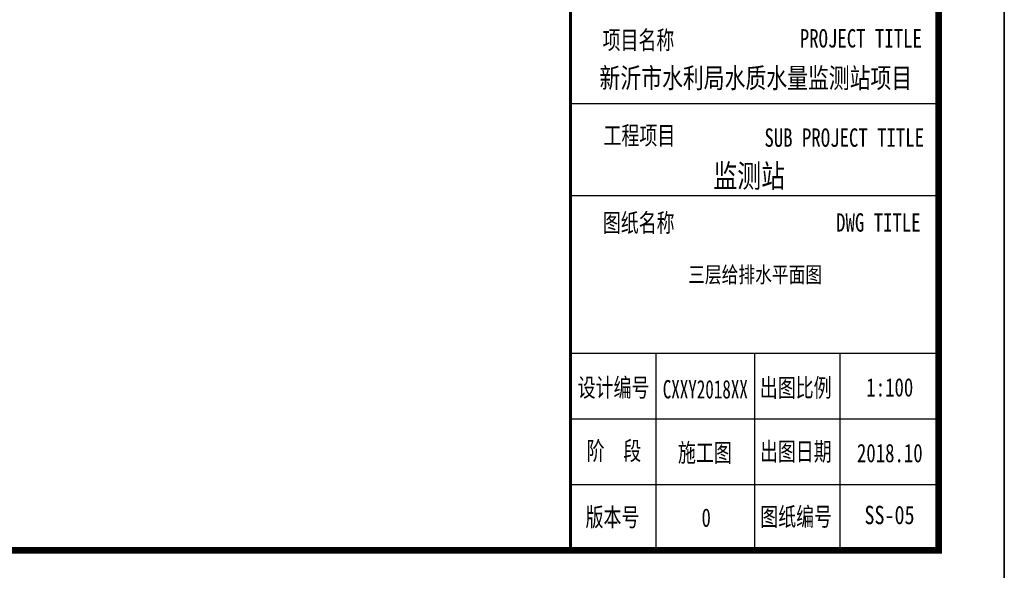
# Model space of a CAD drawing. Extents: x 687841 to 771941, y 252015 to 732780.
# Tile 29 of 98: x 756960 to 771941, y 382929 to 391305. Entities that reach past the tile are written whole.
import ezdxf
from ezdxf.enums import TextEntityAlignment as Align

# ---------------------------------------------------------------- set-up
doc = ezdxf.new("R2010")
doc.units = 0
doc.header["$LTSCALE"] = 1000
doc.header["$MEASUREMENT"] = 0
doc.layers.get('0').update_dxf_attribs({"linetype": 'CONTINUOUS'})
doc.layers.add('PUB_TITLE', color=4, linetype='CONTINUOUS')
doc.layers.add('TK', color=7, linetype='CONTINUOUS')
doc.styles.add('-宋体', font='txt', dxfattribs={"width": 0.8})
doc.styles.add('TKHZ1', font='txt', dxfattribs={"width": 0.8})

# ---------------------------------------------------------------- blocks, each defined once
blk = doc.blocks.new('wrtgtg')
at = {"color": 4}
for p, q in [((7804, -4841), (7804, 52559)), ((7804, -2434), (7804, -2434)), ((2146, -4841), (7804, -4841))]:
    blk.add_line(p, q, dxfattribs=at)
at = {"layer": 'PUB_TITLE'}
for p, q in [((8804, 53559), (8804, -5841)), ((7804, -4841), (7804, 52559)), ((2204, 1959), (7804, 1959)), ((2204, 559), (7804, 559)), ((2204, -1841), (7804, -1841)), ((3504, -1841), (3504, -4841)), ((5004, -1841), (5004, -4841)), ((6304, -1841), (6304, -4841)), ((2204, -2841), (7804, -2841)), ((2204, -3841), (7804, -3841))]:
    blk.add_line(p, q, dxfattribs=at)
blk.add_lwpolyline([(-75296, -5841), (8804, -5841), (8804, 53559), (-75296, 53559)], close=True, dxfattribs=at)
at = {"layer": 'PUB_TITLE', "const_width": 100}
blk.add_lwpolyline([(-72796, -4841), (7804, -4841), (7804, 52559), (-72796, 52559)], close=True, dxfattribs=at)
at = {"layer": 'PUB_TITLE', "const_width": 50}
blk.add_lwpolyline([(2204, -4841), (2204, 52559)], dxfattribs=at)
at = {"layer": 'TK', "style": '-宋体', "width": 0.75}
for s, p in [('项目名称', (2692, 2782)), ('PROJECT TITLE', (5693, 2808, 0)), ('图纸名称', (2695, 2)), ('DWG TITLE', (6245, 7, 0)), ('设计编号', (2313, -2504, 0)), ('出图比例', (5084, -2507, 0)), ('阶  段', (2449, -3467, 0)), ('施工图', (3839, -3495, 0)), ('出图日期', (5087, -3478, 0)), ('版本号', (2433, -4475, 0)), ('图纸编号', (5091, -4469, 0)), ('0', (4197, -4483, 0))]:
    blk.add_text(s, height=280, dxfattribs=at).set_placement(p)
at = {"layer": 'TK'}
for s, height, style, width, p in [('新沂市水利局水质水量监测站项目', 304.92, 'TKHZ1', 0.8, (5024, 2192)), ('监测站', 350, 'TKHZ1', 0.8, (4923, 680)), ('CXXY2018XX', 280, '-宋体', 0.68, (4255, -2530)), ('1:100', 280, '-宋体', 0.75, (7062, -2501)), ('2018.10', 280, '-宋体', 0.75, (7062, -3501))]:
    blk.add_text(s, height=height, dxfattribs=dict(at, style=style, width=width)).set_placement(p, align=Align.CENTER)
at = {"layer": 'TK', "style": '-宋体', "width": 0.75}
for s, p in [('工程项目', (3252, 1473)), ('SUB PROJECT TITLE', (6369, 1438))]:
    blk.add_text(s, height=280, dxfattribs=at).set_placement(p, align=Align.MIDDLE)

msp = doc.modelspace()

# ---------------------------------------------------------------- block references
msp.add_blockref('wrtgtg', (763136.5, 388073.4))

# ---------------------------------------------------------------- texts
at = {"style": 'TKHZ1', "width": 0.8}
msp.add_text('三层给排水平面图', height=245, dxfattribs=at).set_placement((768149.5, 387304.2), align=Align.CENTER)
at = {"layer": 'TK', "style": 'TKHZ1', "width": 0.8}
msp.add_text('SS-05', height=280, dxfattribs=at).set_placement((770194.4, 383630.4), align=Align.CENTER)

doc.saveas('drawing.dxf')
